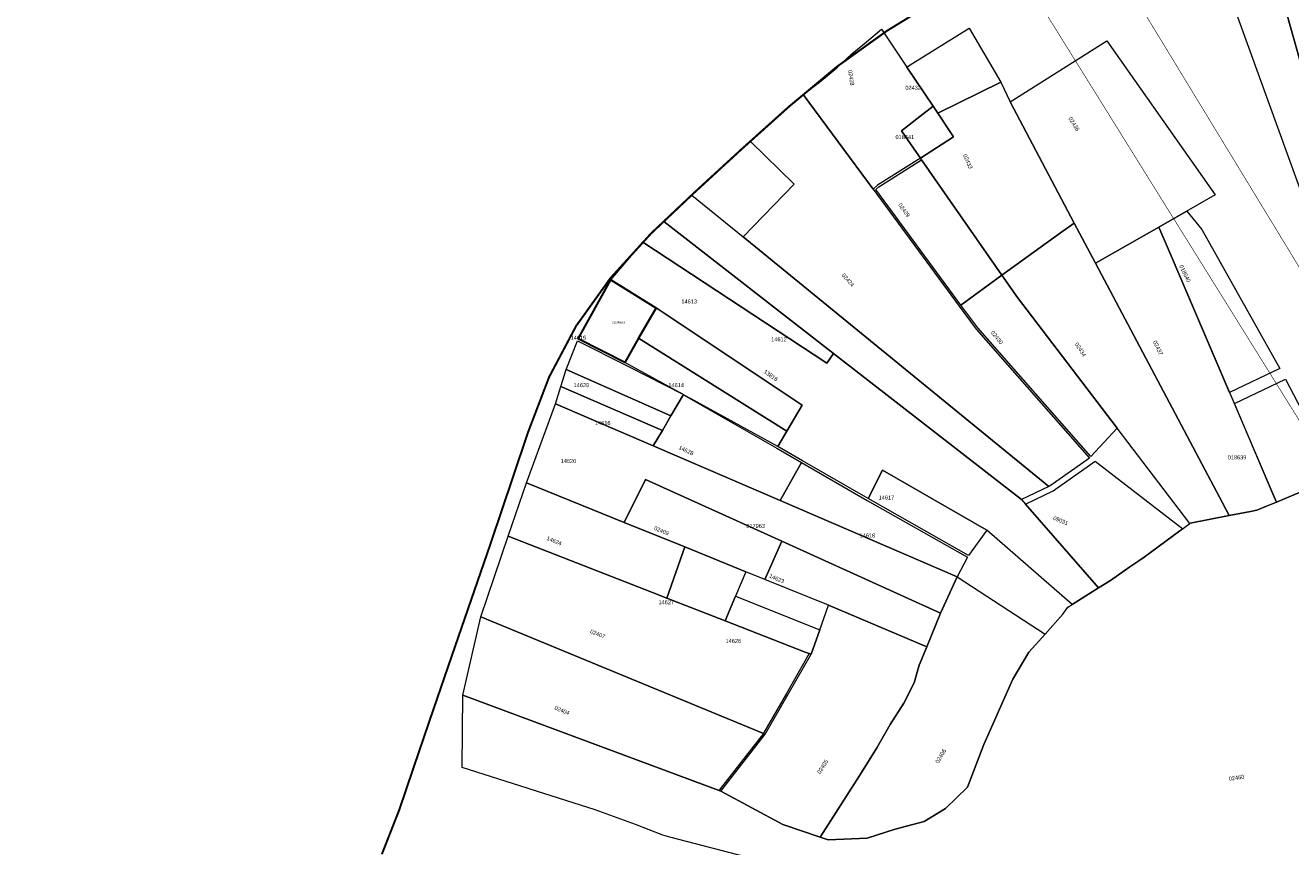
# Model space of a CAD drawing. Header units: metres. Extents: x 347609 to 404409, y 8548087 to 8605413.
# Tile 16 of 46: x 373692 to 374008, y 8561770 to 8561975. Entities that reach past the tile are written whole.
import ezdxf
from ezdxf.enums import TextEntityAlignment as Align

# ---------------------------------------------------------------- set-up
doc = ezdxf.new("R2010")
doc.units = ezdxf.units.M
doc.linetypes.add('ACAD_ISO02W100', pattern=[15, 12, -3])
doc.layers.add('02. FAJA MARGINAL', color=5, linetype='ACAD_ISO02W100', lineweight=0)
doc.layers.add('Red vial nacional', color=242, linetype='Continuous', lineweight=40)
doc.layers.add('Predios Rurales', color=90, linetype='Continuous')
doc.layers.add('ZR_LIMA_PSAD56_A_WGS84', color=210, linetype='Continuous')
doc.layers.add('Predios Rurales Nombres', color=7, linetype='Continuous', true_color=0xffffff)
doc.styles.add('ARIAL', font='arial.ttf')
doc.styles.get("Standard").update_dxf_attribs({"font": 'simplex.shx'})

msp = doc.modelspace()

# ---------------------------------------------------------------- linework, layer by layer
at = {"layer": '02. FAJA MARGINAL', "color": 5, "true_color": 0x0000ff, "const_width": 0.15}
for points in [[(373696.32, 8562324.98), (373784.82, 8562216.74), (373862.86, 8562130.79), (373907.95, 8562074.13), (373960.75, 8561996.35), (374023.52, 8561893.19), (374126.54, 8561754.59), (374173.6, 8561585.97), (374202.08, 8561499.92), (374240.17, 8561401.95), (374277.6, 8561280.19), (374325.11, 8561183.09), (374358.83, 8561043.57), (374419.95, 8560902.47), (374526.7, 8560881.67), (374634.93, 8560876.84), (374729.39, 8560845.9), (374825.05, 8560818.75), (374868.52, 8560793.9), (374891.75, 8560717)], [(373681.58, 8562311.93), (373754.15, 8562231.46), (373846.39, 8562120.08), (373888.58, 8562066.14), (373942.51, 8561985.65), (374020.69, 8561860), (374098.04, 8561752.74), (374120.11, 8561652.14), (374147.6, 8561511.92), (374187.47, 8561414.09), (374238.46, 8561238.08), (374274.46, 8561177.07), (374292.49, 8561039.05), (374350.54, 8560953.9), (374340.45, 8560881.04), (374396.08, 8560847.4), (374523.7, 8560835.67), (374664.05, 8560804.4), (374723.68, 8560775.66), (374805.5, 8560775.88), (374828.41, 8560707.02)]]:
    msp.add_lwpolyline(points, dxfattribs=at)
at = {"layer": 'Predios Rurales', "lineweight": 0}
for points in [[(374028.35, 8561902.79), (374001.27, 8561999.26), (373999.76, 8562004.63), (374012.12, 8562008.65), (374007.73, 8562028.3), (374009.43, 8562029.36), (374010.44, 8562025.62), (374015.27, 8562007.76), (374015.97, 8562005.17), (374023.58, 8561977.02), (374024.21, 8561974.68), (374031.81, 8561946.61), (374040.27, 8561915.33), (374041.13, 8561912.15), (374041.22, 8561911.83), (374042.08, 8561908.65), (374029.35, 8561899.25)], [(374024.53, 8561895.68), (373988.05, 8561996.52), (374001.27, 8561999.26), (374028.35, 8561902.79), (374029.35, 8561899.25)], [(373903.93, 8561934.44), (373886.53, 8561958.06), (373890.57, 8561961.18), (373894.92, 8561964.77), (373898.6, 8561968.24), (373902.26, 8561971.26), (373906.04, 8561974.39), (373906.07, 8561974.41), (373912.39, 8561964.95), (373918.9, 8561955.21), (373915.56, 8561952.58), (373911.03, 8561949.01), (373914.76, 8561943.64), (373915.78, 8561942.18), (373905.05, 8561935.42)], [(373918.9, 8561955.21), (373912.39, 8561964.95), (373913.22, 8561965.51), (373927.87, 8561974.65), (373935.79, 8561961.13), (373920.07, 8561953.45)], [(373954.11, 8561926.01), (373938.1, 8561956.24), (373962.3, 8561971.49), (373989.31, 8561933.03), (373975.24, 8561925), (373959.42, 8561915.97)], [(373936.07, 8561913.01), (373916.05, 8561941.76), (373915.78, 8561942.18), (373923.99, 8561947.54), (373920.07, 8561953.45), (373935.79, 8561961.13), (373938.1, 8561956.24), (373954.11, 8561926.01), (373950.73, 8561923.58)], [(373947.76, 8561860.25), (373871.54, 8561922.53), (373884.27, 8561935.67), (373873.31, 8561946.39), (373886.53, 8561958.06), (373903.93, 8561934.44), (373925.43, 8561905.25), (373929.65, 8561899.52), (373957.97, 8561867.33), (373948.15, 8561860.43)], [(373914.76, 8561943.64), (373911.03, 8561949.01), (373915.56, 8561952.58), (373918.9, 8561955.21), (373923.99, 8561947.54), (373915.78, 8561942.18)], [(373925.83, 8561905.54), (373904.61, 8561934.36), (373905.35, 8561935.02), (373916.05, 8561941.76), (373936.07, 8561913.01)], [(373940.93, 8561856.99), (373894.06, 8561893.48), (373851.76, 8561926.4), (373858.75, 8561932.98), (373871.54, 8561922.53), (373947.76, 8561860.25)], [(373992.9, 8561883.69), (373977.57, 8561919.55), (373975.24, 8561925), (373982.19, 8561928.97), (373985.99, 8561924.38), (374005.45, 8561889.71)], [(373892.38, 8561890.99), (373846.47, 8561921.22), (373851.76, 8561926.4), (373894.06, 8561893.48)], [(373964.8, 8561874.82), (373939.98, 8561907.38), (373936.07, 8561913.01), (373950.73, 8561923.58), (373954.11, 8561926.01), (373959.42, 8561915.97), (373991.1, 8561856.13), (373992.77, 8561852.98), (373983.09, 8561851.07), (373982.97, 8561850.98)], [(373959.42, 8561915.97), (373975.24, 8561925), (373977.57, 8561919.55), (374003.71, 8561858.41), (374004.58, 8561856.37), (374002.07, 8561855.32), (373999.71, 8561854.34), (373998.07, 8561854.02), (373992.77, 8561852.98), (373991.1, 8561856.13)], [(373886.24, 8561880.55), (373849.78, 8561904.81), (373849.7, 8561904.86), (373838.5, 8561911.85), (373846.47, 8561921.22), (373892.38, 8561890.99), (373894.06, 8561893.48), (373940.93, 8561856.99), (373941.95, 8561855.82), (373960.19, 8561834.94), (373953.58, 8561830.8), (373932.29, 8561849.34), (373906.32, 8561864.34), (373902.69, 8561857.21), (373886.32, 8561866.65), (373880.17, 8561870.2), (373882.45, 8561874.08)], [(373958.31, 8561867.7), (373930.05, 8561899.82), (373930.04, 8561899.83), (373925.83, 8561905.54), (373936.07, 8561913.01), (373939.98, 8561907.38), (373964.8, 8561874.82)], [(373841.96, 8561891.2), (373830.37, 8561897.08), (373838.5, 8561911.85), (373849.7, 8561904.86), (373849.78, 8561904.81), (373845.42, 8561897.23)], [(373882.45, 8561874.08), (373845.42, 8561897.23), (373849.78, 8561904.81), (373886.24, 8561880.55)], [(373853.51, 8561877.84), (373827.35, 8561889.46), (373830.18, 8561896.61), (373842.71, 8561890.25), (373856.65, 8561883.17)], [(373880.17, 8561870.2), (373858.36, 8561882.19), (373856.67, 8561883.16), (373855.61, 8561883.7), (373841.96, 8561891.2), (373845.42, 8561897.23), (373882.45, 8561874.08)], [(373851.39, 8561874.25), (373825.99, 8561885.17), (373827.35, 8561889.46), (373853.51, 8561877.84)], [(374003.71, 8561858.41), (373994.08, 8561880.93), (374006.83, 8561887.05), (374019.8, 8561862.14), (374014.68, 8561860.57), (374004.58, 8561856.37)], [(373849.09, 8561870.36), (373824.67, 8561880.87), (373825.99, 8561885.17), (373851.39, 8561874.25)], [(373841.82, 8561851.29), (373817.49, 8561861.15), (373824.67, 8561880.87), (373849.09, 8561870.36), (373880.78, 8561856.72), (373924.94, 8561837.72), (373920.79, 8561828.62), (373881.14, 8561846.57), (373847.11, 8561861.98)], [(373880.78, 8561856.72), (373849.09, 8561870.36), (373851.39, 8561874.25), (373853.51, 8561877.84), (373856.65, 8561883.17), (373856.67, 8561883.16), (373879.92, 8561869.77), (373886.07, 8561866.22), (373886.08, 8561866.22)], [(373924.94, 8561837.72), (373880.78, 8561856.72), (373886.08, 8561866.22), (373902.44, 8561856.78), (373927.48, 8561842.6)], [(373960.19, 8561834.94), (373941.95, 8561855.82), (373948.91, 8561859.13), (373959.31, 8561866.57), (373981.2, 8561849.69), (373980.48, 8561849.16), (373971.54, 8561842.64), (373970.23, 8561841.68), (373968.04, 8561840.17), (373963.16, 8561836.8)], [(373872.2, 8561838.97), (373856.93, 8561845.16), (373841.82, 8561851.29), (373847.11, 8561861.98), (373881.14, 8561846.57), (373876.91, 8561837.06)], [(373927.74, 8561843.03), (373902.69, 8561857.21), (373906.32, 8561864.34), (373932.29, 8561849.34)], [(373848.92, 8561833.77), (373812.87, 8561847.83), (373817.49, 8561861.15), (373841.82, 8561851.29), (373856.93, 8561845.16), (373852.46, 8561832.39)], [(373876.63, 8561798.67), (373876.59, 8561798.58), (373806.09, 8561827.67), (373812.87, 8561847.83), (373848.92, 8561833.77), (373852.46, 8561832.39), (373866.99, 8561826.72), (373887, 8561818.91), (373888.01, 8561818.53), (373882.32, 8561808.61)], [(373892.78, 8561830.62), (373876.91, 8561837.06), (373881.14, 8561846.57), (373920.79, 8561828.62), (373917.34, 8561820.26)], [(373866.99, 8561826.72), (373852.46, 8561832.39), (373856.93, 8561845.16), (373872.2, 8561838.97), (373869.6, 8561832.84)], [(373902.43, 8561772.5), (373892.76, 8561772.02), (373890.72, 8561772.71), (373900.61, 8561788.21), (373904.86, 8561795.01), (373908.2, 8561800.8), (373911.57, 8561806.18), (373914.18, 8561811.23), (373915.44, 8561815.62), (373917.34, 8561820.26), (373920.79, 8561828.62), (373924.94, 8561837.72), (373946.85, 8561823.42), (373942.8, 8561818.89), (373938.79, 8561812.13), (373931.54, 8561795.85), (373927.48, 8561785.22), (373927.46, 8561785.2), (373921.98, 8561779.85), (373916.7, 8561776.61), (373909.45, 8561774.68)], [(373881.4, 8561775.89), (373865.95, 8561784.22), (373877.05, 8561798.39), (373888.48, 8561818.35), (373890.63, 8561824.48), (373892.78, 8561830.62), (373917.34, 8561820.26), (373915.44, 8561815.62), (373914.18, 8561811.23), (373911.57, 8561806.18), (373908.2, 8561800.8), (373904.86, 8561795.01), (373900.61, 8561788.21), (373890.72, 8561772.71)], [(373887, 8561818.91), (373866.99, 8561826.72), (373869.6, 8561832.84), (373890.63, 8561824.48), (373888.48, 8561818.35), (373888.01, 8561818.53)], [(373865.53, 8561784.48), (373865.5, 8561784.39), (373801.53, 8561808.12), (373806.09, 8561827.67), (373876.57, 8561798.59)]]:
    msp.add_lwpolyline(points, close=True, dxfattribs=at)
msp.add_lwpolyline([(373901.91, 8561760.06), (373853.26, 8561772.72), (373851.48, 8561773.18), (373844.66, 8561775.84), (373834.62, 8561779.53), (373801.4, 8561790.07), (373801.53, 8561808.12), (373865.95, 8561784.22), (373881.4, 8561775.89), (373890.72, 8561772.71), (373892.76, 8561772.02), (373902.43, 8561772.5), (373909.45, 8561774.68), (373916.7, 8561776.61), (373921.98, 8561779.85), (373927.46, 8561785.2), (373927.48, 8561785.22), (373931.54, 8561795.85), (373938.79, 8561812.13), (373942.8, 8561818.89), (373946.85, 8561823.42), (373951.31, 8561828.41), (373952.56, 8561830.16), (373953.58, 8561830.8), (373960.19, 8561834.94), (373963.16, 8561836.8), (373968.04, 8561840.17), (373970.23, 8561841.68), (373971.54, 8561842.64), (373980.48, 8561849.16), (373982.97, 8561850.98), (373983.09, 8561851.07), (373992.77, 8561852.98), (373998.07, 8561854.02), (373999.71, 8561854.34), (374002.07, 8561855.32), (374004.58, 8561856.37), (374014.68, 8561860.57)], dxfattribs=at)
at = {"layer": 'Red vial nacional', "transparency": 33554623, "const_width": 0.5}
msp.add_lwpolyline([(373781.36, 8561768.45), (373785.72, 8561779.56), (373789.76, 8561791.49), (373794.05, 8561804.08), (373798.62, 8561817.38), (373803.43, 8561831.32), (373808.32, 8561845.48), (373813.06, 8561859.56), (373817.85, 8561873.81), (373823.1, 8561887.56), (373829.83, 8561900.29), (373838.35, 8561912.19), (373848.45, 8561923.31), (373859.32, 8561933.59), (373871.03, 8561944.35), (373882.95, 8561955.06), (373895, 8561965.09), (373907.4, 8561973.98), (373919.24, 8561981.24)], dxfattribs=at)
at = {"layer": 'ZR_LIMA_PSAD56_A_WGS84', "linetype": 'Continuous', "lineweight": 30, "flags": 128}
msp.add_lwpolyline([(373845.42, 8561897.23), (373841.96, 8561891.2), (373830.37, 8561897.08), (373838.5, 8561911.85), (373849.7, 8561904.86), (373849.78, 8561904.81), (373845.42, 8561897.23)], close=True, dxfattribs=at)

# ---------------------------------------------------------------- texts
at = {"layer": 'Predios Rurales Nombres', "color": 251, "true_color": 0x636466, "style": 'ARIAL'}
for s, rotation, p in [('02428', -81.6919, (373897.42, 8561964.09)), ('02436', -57.7709, (373952.36, 8561951.94)), ('02433', -66.0693, (373926.07, 8561942.82)), ('02429', -54.144, (373909.92, 8561930.33)), ('018640', -63.5882, (373980.02, 8561915.12)), ('02424', -48.5806, (373895.79, 8561912.73)), ('02430', -50.9274, (373933, 8561898.45)), ('02434', -57.4852, (373953.98, 8561895.66)), ('02437', -64.5078, (373973.46, 8561896.26)), ('13816', -35.0587, (373876.38, 8561888.43)), ('14628', -26.0016, (373855.19, 8561869.38)), ('09031', -22.067, (373948.65, 8561851.72)), ('02409', -23.0079, (373849.04, 8561849.21)), ('14624', -21.9796, (373822.26, 8561846.67)), ('14623', -23.4841, (373877.8, 8561837.3)), ('02407', -21.6207, (373833.12, 8561823.4)), ('02404', -21.2409, (373824.22, 8561804.31)), ('02405', 57.8964, (373891, 8561788.23)), ('02406', 59.5728, (373920.53, 8561790.85)), ('02460', 8.3195, (373992.81, 8561786.48))]:
    msp.add_text(s, height=1, rotation=rotation, dxfattribs=at).set_placement(p, align=Align.BOTTOM_LEFT)
for s, p in [('02432', (373911.99, 8561958.96)), ('018641', (373909.52, 8561946.66)), ('14613', (373856.11, 8561905.63)), ('14615', (373828.46, 8561896.57)), ('14612', (373878.51, 8561896.17)), ('14629', (373829.19, 8561884.74)), ('14614', (373852.84, 8561884.74)), ('14616', (373834.53, 8561875.28)), ('018639', (373992.42, 8561866.71)), ('14620', (373825.99, 8561865.82)), ('14617', (373905.32, 8561856.69)), ('017963', (373872.31, 8561849.6)), ('14618', (373900.56, 8561847.23)), ('14627', (373850.38, 8561830.55)), ('14626', (373867.11, 8561820.89))]:
    msp.add_text(s, height=1, dxfattribs=at).set_placement(p, align=Align.BOTTOM_LEFT)
at = {"layer": 'ZR_LIMA_PSAD56_A_WGS84', "color": 0, "lineweight": 0, "insert": (373838.83, 8561900.96), "char_height": 0.5, "width": 2.794, "attachment_point": 7}
msp.add_mtext('\\fMS Shell Dlg 2|i0|b0;\\H0.515938;21090623', dxfattribs=at)

doc.saveas('drawing.dxf')
